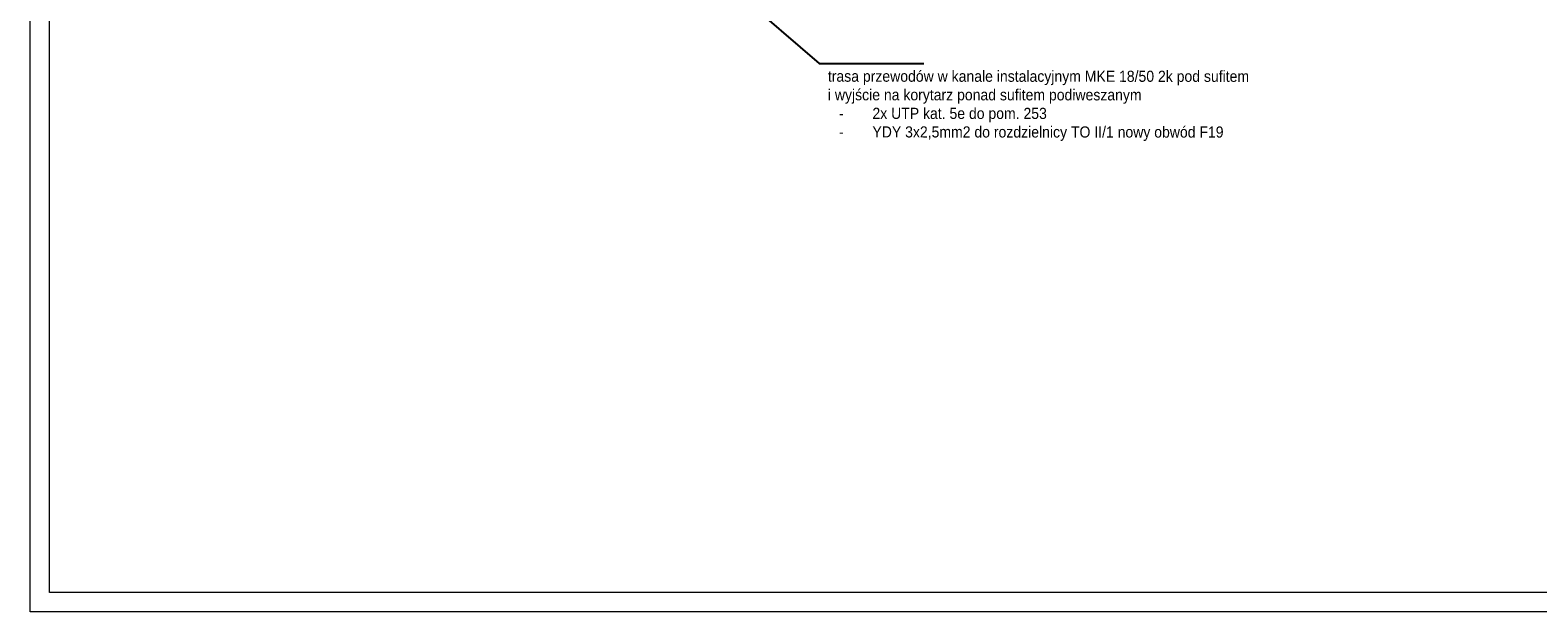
# Model space of a CAD drawing. Header units: centimetres. Extents: x 690840 to 714026, y 27673 to 40762.
# Tile 29 of 162: x 693553 to 694906, y 39277 to 39799. Entities that reach past the tile are written whole.
import ezdxf

# ---------------------------------------------------------------- set-up
doc = ezdxf.new("R2010")
doc.units = ezdxf.units.CM
doc.layers.add('Obrys powierzchni', color=50, linetype='Continuous', lineweight=9, plot=False)
doc.layers.add('S3_rozdzielnice', color=1, linetype='Continuous', lineweight=5)
doc.styles.add('ARIELCE', font='arial.ttf', dxfattribs={"width": 0.9})

msp = doc.modelspace()

# ---------------------------------------------------------------- linework, layer by layer
at = {"layer": 'Obrys powierzchni', "ltscale": 1.6}
for points in [[(693552.6, 40762.3), (695652.6, 40762.3), (695652.6, 39277.3), (693552.6, 39277.3)], [(693570.1, 40744.8), (695635.1, 40744.8), (695635.1, 39294.8), (693570.1, 39294.8)]]:
    msp.add_lwpolyline(points, close=True, dxfattribs=at)
at = {"layer": 'S3_rozdzielnice', "color": 7, "lineweight": -3, "ltscale": 1.6}
for p, q in [((694171.6, 39846.4), (694260.9, 39769.5)), ((694260.9, 39769.5), (694354.9, 39769.5))]:
    msp.add_line(p, q, dxfattribs=at)

# ---------------------------------------------------------------- texts
at = {"layer": 'S3_rozdzielnice', "insert": (694268.7, 39763.1), "char_height": 10.0021, "width": 965.619, "attachment_point": 1, "rotation": 359.981, "style": 'ARIELCE'}
msp.add_mtext('{\\A1;\\fArial|b0|i0|c238|p34;\\C7;trasa przewodów w kanale instalacyjnym MKE 18/50 2k pod sufitem \\A0;^Ji wyjście na korytarz ponad sufitem podiweszanym \\P\\pxi-3,l4,t4;-^I2x UTP kat. 5e do pom. 253\\P-^IYDY 3x2,5mm2 do rozdzielnicy TO II/1 nowy obwód F19}', dxfattribs=at)

doc.saveas('drawing.dxf')
